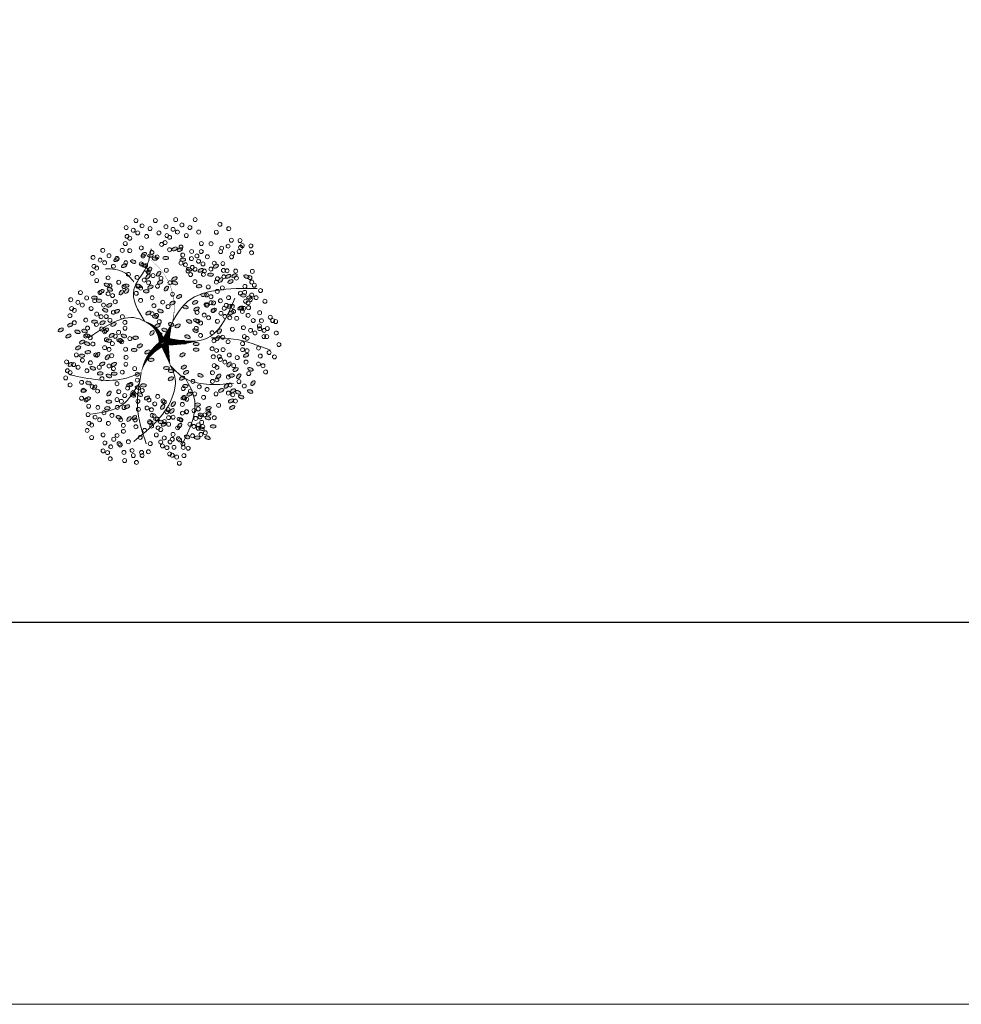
# Model space of a CAD drawing. Header units: millimetres. Extents: x 2197 to 2788, y 425 to 589.
# Tile 40 of 50: x 2691 to 2710, y 432 to 452. Entities that reach past the tile are written whole.
import ezdxf

# ---------------------------------------------------------------- set-up
doc = ezdxf.new("R2010")
doc.units = ezdxf.units.MM
doc.layers.add('01 - Vegetación', color=3, linetype='Continuous', lineweight=0)
doc.layers.add('P1-HACHURA', color=1, linetype='Continuous', lineweight=5)
doc.layers.add('Cotas', color=3, linetype='Continuous')

# ---------------------------------------------------------------- blocks, each defined once
blk = doc.blocks.new('17')
at = {"layer": '01 - Vegetación'}
for points in [[(4495.84, 1680.23, 1.33, 0.0221, 0.199177), (4489.97, 1684.48, 0.0221, 0.0221, 1.224983)], [(4496.02, 1680.23, 1.33, 0.0221, 0.286986), (4500.47, 1683.82, 0.0221, 0.0221, -1.494927)], [(4497.07, 1679.43, 0.133, 0.0221, 0.381476), (4512.91, 1682.47, 0.0221, 0.0221, -1.841687)], [(4496.02, 1679.76, 1.77, 0.0221, 0), (4491.39, 1678.53, 0.0221, 0.0221, 0)], [(4496.02, 1679.66, 1.77, 0.0221, 0), (4500.28, 1678.15, 0.0221, 0.0221, 0)], [(4496.4, 1679.85, 1.77, 0.0221, 0.074947), (4496.4, 1672.95, 0.0221, 0.0221, 0.762797)]]:
    blk.add_lwpolyline(points, format="xyseb", dxfattribs=at)
for points in [[(4490, 1684.47), (4488.83, 1687.51), (4489.5, 1699.09)], [(4487.73, 1684.98), (4483.44, 1688.25), (4481.42, 1694.81)], [(4497.83, 1680.19), (4501.11, 1685.48), (4497.33, 1694.81)], [(4508.5, 1685.98), (4510.45, 1688), (4511.21, 1691.78)], [(4500.47, 1683.82), (4506.92, 1685.99), (4511.46, 1683.47), (4515.25, 1682.46)], [(4490, 1684.47), (4482.94, 1685.23), (4475.36, 1683.47)], [(4491.39, 1678.53), (4489.02, 1677.58), (4485.46, 1677.92), (4475.87, 1685.99)], [(4491.39, 1678.53), (4489, 1675.9), (4487.73, 1665.57)], [(4496.57, 1678.43), (4497.07, 1670.86), (4505.15, 1665.32)], [(4497.07, 1679.43), (4503.89, 1675.65), (4507.17, 1660.78)], [(4488.74, 1675.4), (4484.7, 1673.64), (4475.11, 1676.16)], [(4497.07, 1670.11), (4496.82, 1665.57), (4494.55, 1658.01)]]:
    blk.add_spline(points, degree=3, dxfattribs=at)
blk = doc.blocks.new('16')
at = {"layer": '01 - Vegetación'}
h = blk.add_hatch(color=40, dxfattribs=at)
h.set_gradient(color1=(255, 191, 0), color2=(223, 255, 127), rotation=180, centered=1, tint=1, name='INVSPHERICAL')
edge = h.paths.add_edge_path()
edge.add_ellipse((4538.847, 1678.642), major_axis=(-0.0033, 0.0777), ratio=0.578492, start_angle=0, end_angle=360, ccw=False)
edge = h.paths.add_edge_path()
edge.add_ellipse((4538.961, 1678.487), major_axis=(-0.0349, 0.0695), ratio=0.578492, start_angle=0, end_angle=360, ccw=False)
edge = h.paths.add_edge_path()
edge.add_ellipse((4538.69, 1678.926), major_axis=(-0.0594, 0.0503), ratio=0.578492, start_angle=0, end_angle=360, ccw=False)
edge = h.paths.add_edge_path()
edge.add_ellipse((4538.676, 1678.266), major_axis=(-0.0033, 0.0777), ratio=0.578492, start_angle=0, end_angle=360, ccw=False)
edge = h.paths.add_edge_path()
edge.add_ellipse((4541.23, 1679.281), major_axis=(0.0274, 0.0728), ratio=0.578492, start_angle=0, end_angle=360, ccw=False)
edge = h.paths.add_edge_path()
edge.add_ellipse((4540.829, 1679.36), major_axis=(-0.0349, 0.0695), ratio=0.578492, start_angle=0, end_angle=360, ccw=False)
edge = h.paths.add_edge_path()
edge.add_ellipse((4541.174, 1679.607), major_axis=(-0.0349, 0.0695), ratio=0.578492, start_angle=0, end_angle=360, ccw=False)
edge = h.paths.add_edge_path()
edge.add_ellipse((4541.072, 1679.421), major_axis=(0.0274, 0.0728), ratio=0.578492, start_angle=0, end_angle=360, ccw=False)
edge = h.paths.add_edge_path()
edge.add_ellipse((4540.113, 1679.632), major_axis=(-0.0349, 0.0695), ratio=0.578492, start_angle=0, end_angle=360, ccw=False)
edge = h.paths.add_edge_path()
edge.add_ellipse((4540.279, 1679.843), major_axis=(-0.0349, 0.0695), ratio=0.578492, start_angle=0, end_angle=360, ccw=False)
edge = h.paths.add_edge_path()
edge.add_ellipse((4540.165, 1679.999), major_axis=(-0.0033, 0.0777), ratio=0.578492, start_angle=0, end_angle=360, ccw=False)
edge = h.paths.add_edge_path()
edge.add_ellipse((4540.499, 1679.956), major_axis=(-0.0033, 0.0777), ratio=0.578492, start_angle=0, end_angle=360, ccw=False)
edge = h.paths.add_edge_path()
edge.add_ellipse((4540.629, 1679.513), major_axis=(-0.0594, 0.0503), ratio=0.578492, start_angle=0, end_angle=360, ccw=False)
edge = h.paths.add_edge_path()
edge.add_ellipse((4540.551, 1680.278), major_axis=(0.0274, 0.0728), ratio=0.578492, start_angle=0, end_angle=360, ccw=False)
edge = h.paths.add_edge_path()
edge.add_ellipse((4539.201, 1679.744), major_axis=(-0.0033, 0.0777), ratio=0.578492, start_angle=0, end_angle=360, ccw=False)
edge = h.paths.add_edge_path()
edge.add_ellipse((4539.14, 1679.893), major_axis=(0.0274, 0.0728), ratio=0.578492, start_angle=0, end_angle=360, ccw=False)
edge = h.paths.add_edge_path()
edge.add_ellipse((4539.208, 1680.126), major_axis=(-0.0033, 0.0777), ratio=0.578492, start_angle=0, end_angle=360, ccw=False)
edge = h.paths.add_edge_path()
edge.add_ellipse((4538.979, 1680.681), major_axis=(-0.0594, 0.0503), ratio=0.578492, start_angle=0, end_angle=360, ccw=False)
edge = h.paths.add_edge_path()
edge.add_ellipse((4538.577, 1680.728), major_axis=(-0.0033, 0.0777), ratio=0.578492, start_angle=0, end_angle=360, ccw=False)
edge = h.paths.add_edge_path()
edge.add_ellipse((4538.926, 1680.033), major_axis=(0.0274, 0.0728), ratio=0.578492, start_angle=0, end_angle=360, ccw=False)
edge = h.paths.add_edge_path()
edge.add_ellipse((4538.95, 1679.842), major_axis=(0.0274, 0.0728), ratio=0.578492, start_angle=0, end_angle=360, ccw=False)
edge = h.paths.add_edge_path()
edge.add_ellipse((4538.621, 1680.191), major_axis=(-0.0349, 0.0695), ratio=0.578492, start_angle=0, end_angle=360, ccw=False)
edge = h.paths.add_edge_path()
edge.add_ellipse((4538.328, 1680.411), major_axis=(0.0274, 0.0728), ratio=0.578492, start_angle=0, end_angle=360, ccw=False)
edge = h.paths.add_edge_path()
edge.add_ellipse((4538.283, 1680.138), major_axis=(-0.0594, 0.0503), ratio=0.578492, start_angle=0, end_angle=360, ccw=False)
edge = h.paths.add_edge_path()
edge.add_ellipse((4538.32, 1679.993), major_axis=(-0.0594, 0.0503), ratio=0.578492, start_angle=0, end_angle=360, ccw=False)
edge = h.paths.add_edge_path()
edge.add_ellipse((4538.755, 1680.687), major_axis=(-0.0033, 0.0777), ratio=0.578492, start_angle=0, end_angle=360, ccw=False)
edge = h.paths.add_edge_path()
edge.add_ellipse((4538.834, 1681.261), major_axis=(-0.0349, 0.0695), ratio=0.578492, start_angle=0, end_angle=360, ccw=False)
edge = h.paths.add_edge_path()
edge.add_ellipse((4539.054, 1681.374), major_axis=(-0.0033, 0.0777), ratio=0.578492, start_angle=0, end_angle=360, ccw=False)
edge = h.paths.add_edge_path()
edge.add_ellipse((4539.147, 1681.076), major_axis=(-0.0594, 0.0503), ratio=0.578492, start_angle=0, end_angle=360, ccw=False)
edge = h.paths.add_edge_path()
edge.add_ellipse((4539.52, 1680.541), major_axis=(-0.0033, 0.0777), ratio=0.578492, start_angle=0, end_angle=360, ccw=False)
edge = h.paths.add_edge_path()
edge.add_ellipse((4539.459, 1680.689), major_axis=(0.0274, 0.0728), ratio=0.578492, start_angle=0, end_angle=360, ccw=False)
edge = h.paths.add_edge_path()
edge.add_ellipse((4539.527, 1680.923), major_axis=(-0.0033, 0.0777), ratio=0.578492, start_angle=0, end_angle=360, ccw=False)
edge = h.paths.add_edge_path()
edge.add_ellipse((4539.265, 1681.244), major_axis=(0.0274, 0.0728), ratio=0.578492, start_angle=0, end_angle=360, ccw=False)
edge = h.paths.add_edge_path()
edge.add_ellipse((4539.188, 1677.478), major_axis=(-0.0594, 0.0503), ratio=0.578492, start_angle=0, end_angle=360, ccw=False)
edge = h.paths.add_edge_path()
edge.add_ellipse((4539.473, 1678.19), major_axis=(0.0274, 0.0728), ratio=0.578492, start_angle=0, end_angle=360, ccw=False)
edge = h.paths.add_edge_path()
edge.add_ellipse((4540.696, 1678.325), major_axis=(0.0274, 0.0728), ratio=0.578492, start_angle=0, end_angle=360, ccw=False)
edge = h.paths.add_edge_path()
edge.add_ellipse((4540.33, 1678.305), major_axis=(-0.0033, 0.0777), ratio=0.578492, start_angle=0, end_angle=360, ccw=False)
edge = h.paths.add_edge_path()
edge.add_ellipse((4540.174, 1678.307), major_axis=(-0.0033, 0.0777), ratio=0.578492, start_angle=0, end_angle=360, ccw=False)
edge = h.paths.add_edge_path()
edge.add_ellipse((4540.488, 1677.717), major_axis=(-0.0594, 0.0503), ratio=0.578492, start_angle=0, end_angle=360, ccw=False)
edge = h.paths.add_edge_path()
edge.add_ellipse((4540.676, 1677.675), major_axis=(-0.0594, 0.0503), ratio=0.578492, start_angle=0, end_angle=360, ccw=False)
edge = h.paths.add_edge_path()
edge.add_ellipse((4539.469, 1677.341), major_axis=(-0.0033, 0.0777), ratio=0.578492, start_angle=0, end_angle=360, ccw=False)
edge = h.paths.add_edge_path()
edge.add_ellipse((4539.773, 1677.406), major_axis=(-0.0594, 0.0503), ratio=0.578492, start_angle=0, end_angle=360, ccw=False)
edge = h.paths.add_edge_path()
edge.add_ellipse((4539.631, 1677.23), major_axis=(-0.0349, 0.0695), ratio=0.578492, start_angle=0, end_angle=360, ccw=False)
edge = h.paths.add_edge_path()
edge.add_ellipse((4539.445, 1677.695), major_axis=(-0.0594, 0.0503), ratio=0.578492, start_angle=0, end_angle=360, ccw=False)
edge = h.paths.add_edge_path()
edge.add_ellipse((4542.676, 1679.136), major_axis=(-0.0033, 0.0777), ratio=0.578492, start_angle=0, end_angle=360, ccw=False)
edge = h.paths.add_edge_path()
edge.add_ellipse((4542.661, 1679.428), major_axis=(-0.0033, 0.0777), ratio=0.578492, start_angle=0, end_angle=360, ccw=False)
edge = h.paths.add_edge_path()
edge.add_ellipse((4542.742, 1679.554), major_axis=(-0.0033, 0.0777), ratio=0.578492, start_angle=0, end_angle=360, ccw=False)
edge = h.paths.add_edge_path()
edge.add_ellipse((4542.776, 1679.728), major_axis=(-0.0349, 0.0695), ratio=0.578492, start_angle=0, end_angle=360, ccw=False)
edge = h.paths.add_edge_path()
edge.add_ellipse((4542.477, 1679.745), major_axis=(0.0274, 0.0728), ratio=0.578492, start_angle=0, end_angle=360, ccw=False)
edge = h.paths.add_edge_path()
edge.add_ellipse((4542.578, 1680.02), major_axis=(0.0274, 0.0728), ratio=0.578492, start_angle=0, end_angle=360, ccw=False)
edge = h.paths.add_edge_path()
edge.add_ellipse((4542.466, 1680.268), major_axis=(-0.0349, 0.0695), ratio=0.578492, start_angle=0, end_angle=360, ccw=False)
edge = h.paths.add_edge_path()
edge.add_ellipse((4542.632, 1680.479), major_axis=(-0.0349, 0.0695), ratio=0.578492, start_angle=0, end_angle=360, ccw=False)
edge = h.paths.add_edge_path()
edge.add_ellipse((4542.359, 1679.577), major_axis=(-0.0594, 0.0503), ratio=0.578492, start_angle=0, end_angle=360, ccw=False)
edge = h.paths.add_edge_path()
edge.add_ellipse((4542.171, 1679.619), major_axis=(-0.0594, 0.0503), ratio=0.578492, start_angle=0, end_angle=360, ccw=False)
edge = h.paths.add_edge_path()
edge.add_ellipse((4542.246, 1679.328), major_axis=(-0.0594, 0.0503), ratio=0.578492, start_angle=0, end_angle=360, ccw=False)
edge = h.paths.add_edge_path()
edge.add_ellipse((4542.369, 1678.498), major_axis=(0.0274, 0.0728), ratio=0.578492, start_angle=0, end_angle=360, ccw=False)
edge = h.paths.add_edge_path()
edge.add_ellipse((4542.902, 1678.749), major_axis=(-0.0349, 0.0695), ratio=0.578492, start_angle=0, end_angle=360, ccw=False)
edge = h.paths.add_edge_path()
edge.add_ellipse((4542.925, 1678.897), major_axis=(-0.0349, 0.0695), ratio=0.578492, start_angle=0, end_angle=360, ccw=False)
edge = h.paths.add_edge_path()
edge.add_ellipse((4542.628, 1678.671), major_axis=(-0.0033, 0.0777), ratio=0.578492, start_angle=0, end_angle=360, ccw=False)
edge = h.paths.add_edge_path()
edge.add_ellipse((4542.11, 1678.896), major_axis=(-0.0349, 0.0695), ratio=0.578492, start_angle=0, end_angle=360, ccw=False)
edge = h.paths.add_edge_path()
edge.add_ellipse((4542.34, 1678.18), major_axis=(-0.0349, 0.0695), ratio=0.578492, start_angle=0, end_angle=360, ccw=False)
edge = h.paths.add_edge_path()
edge.add_ellipse((4538.137, 1679.191), major_axis=(-0.0349, 0.0695), ratio=0.578492, start_angle=0, end_angle=360, ccw=False)
edge = h.paths.add_edge_path()
edge.add_ellipse((4538.099, 1678.758), major_axis=(-0.0594, 0.0503), ratio=0.578492, start_angle=0, end_angle=360, ccw=False)
edge = h.paths.add_edge_path()
edge.add_ellipse((4537.796, 1678.552), major_axis=(0.0274, 0.0728), ratio=0.578492, start_angle=0, end_angle=360, ccw=False)
edge = h.paths.add_edge_path()
edge.add_ellipse((4537.776, 1678.277), major_axis=(-0.0033, 0.0777), ratio=0.578492, start_angle=0, end_angle=360, ccw=False)
edge = h.paths.add_edge_path()
edge.add_ellipse((4539.181, 1678.6), major_axis=(-0.0033, 0.0777), ratio=0.578492, start_angle=0, end_angle=360, ccw=False)
edge = h.paths.add_edge_path()
edge.add_ellipse((4538.502, 1678.968), major_axis=(-0.0594, 0.0503), ratio=0.578492, start_angle=0, end_angle=360, ccw=False)
edge = h.paths.add_edge_path()
edge.add_ellipse((4538.615, 1679.216), major_axis=(-0.0594, 0.0503), ratio=0.578492, start_angle=0, end_angle=360, ccw=False)
edge = h.paths.add_edge_path()
edge.add_ellipse((4538.188, 1679.557), major_axis=(-0.0033, 0.0777), ratio=0.578492, start_angle=0, end_angle=360, ccw=False)
edge = h.paths.add_edge_path()
edge.add_ellipse((4538.203, 1679.265), major_axis=(-0.0033, 0.0777), ratio=0.578492, start_angle=0, end_angle=360, ccw=False)
edge = h.paths.add_edge_path()
edge.add_ellipse((4538.285, 1679.391), major_axis=(-0.0033, 0.0777), ratio=0.578492, start_angle=0, end_angle=360, ccw=False)
edge = h.paths.add_edge_path()
edge.add_ellipse((4538.856, 1679.647), major_axis=(-0.0349, 0.0695), ratio=0.578492, start_angle=0, end_angle=360, ccw=False)
edge = h.paths.add_edge_path()
edge.add_ellipse((4538.272, 1678.751), major_axis=(0.0274, 0.0728), ratio=0.578492, start_angle=0, end_angle=360, ccw=False)
edge = h.paths.add_edge_path()
edge.add_ellipse((4540.863, 1678.985), major_axis=(0.0274, 0.0728), ratio=0.578492, start_angle=0, end_angle=360, ccw=False)
edge = h.paths.add_edge_path()
edge.add_ellipse((4540.823, 1678.811), major_axis=(-0.0349, 0.0695), ratio=0.578492, start_angle=0, end_angle=360, ccw=False)
edge = h.paths.add_edge_path()
edge.add_ellipse((4541.446, 1678.949), major_axis=(-0.0349, 0.0695), ratio=0.578492, start_angle=0, end_angle=360, ccw=False)
edge = h.paths.add_edge_path()
edge.add_ellipse((4540.434, 1680.393), major_axis=(-0.0033, 0.0777), ratio=0.578492, start_angle=0, end_angle=360, ccw=False)
edge = h.paths.add_edge_path()
edge.add_ellipse((4540.419, 1680.685), major_axis=(-0.0033, 0.0777), ratio=0.578492, start_angle=0, end_angle=360, ccw=False)
edge = h.paths.add_edge_path()
edge.add_ellipse((4539.773, 1680.547), major_axis=(-0.0349, 0.0695), ratio=0.578492, start_angle=0, end_angle=360, ccw=False)
edge = h.paths.add_edge_path()
edge.add_ellipse((4539.782, 1680.87), major_axis=(-0.0349, 0.0695), ratio=0.578492, start_angle=0, end_angle=360, ccw=False)
edge = h.paths.add_edge_path()
edge.add_ellipse((4539.668, 1681.126), major_axis=(0.0274, 0.0728), ratio=0.578492, start_angle=0, end_angle=360, ccw=False)
edge = h.paths.add_edge_path()
edge.add_ellipse((4540.336, 1681.276), major_axis=(0.0274, 0.0728), ratio=0.578492, start_angle=0, end_angle=360, ccw=False)
edge = h.paths.add_edge_path()
edge.add_ellipse((4540.381, 1681.413), major_axis=(-0.0349, 0.0695), ratio=0.578492, start_angle=0, end_angle=360, ccw=False)
edge = h.paths.add_edge_path()
edge.add_ellipse((4540.225, 1681.525), major_axis=(-0.0349, 0.0695), ratio=0.578492, start_angle=0, end_angle=360, ccw=False)
edge = h.paths.add_edge_path()
edge.add_ellipse((4540.009, 1681.424), major_axis=(-0.0033, 0.0777), ratio=0.578492, start_angle=0, end_angle=360, ccw=False)
edge = h.paths.add_edge_path()
edge.add_ellipse((4540.106, 1681.258), major_axis=(-0.0033, 0.0777), ratio=0.578492, start_angle=0, end_angle=360, ccw=False)
edge = h.paths.add_edge_path()
edge.add_ellipse((4540.036, 1680.989), major_axis=(-0.0594, 0.0503), ratio=0.578492, start_angle=0, end_angle=360, ccw=False)
edge = h.paths.add_edge_path()
edge.add_ellipse((4539.967, 1680.73), major_axis=(-0.0594, 0.0503), ratio=0.578492, start_angle=0, end_angle=360, ccw=False)
edge = h.paths.add_edge_path()
edge.add_ellipse((4541.92, 1680.217), major_axis=(-0.0033, 0.0777), ratio=0.578492, start_angle=0, end_angle=360, ccw=False)
edge = h.paths.add_edge_path()
edge.add_ellipse((4541.222, 1680.466), major_axis=(-0.0349, 0.0695), ratio=0.578492, start_angle=0, end_angle=360, ccw=False)
edge = h.paths.add_edge_path()
edge.add_ellipse((4541.387, 1680.676), major_axis=(-0.0349, 0.0695), ratio=0.578492, start_angle=0, end_angle=360, ccw=False)
edge = h.paths.add_edge_path()
edge.add_ellipse((4541.251, 1680.784), major_axis=(0.0274, 0.0728), ratio=0.578492, start_angle=0, end_angle=360, ccw=False)
edge = h.paths.add_edge_path()
edge.add_ellipse((4541.818, 1680.659), major_axis=(0.0274, 0.0728), ratio=0.578492, start_angle=0, end_angle=360, ccw=False)
edge = h.paths.add_edge_path()
edge.add_ellipse((4541.942, 1680.743), major_axis=(0.0274, 0.0728), ratio=0.578492, start_angle=0, end_angle=360, ccw=False)
edge = h.paths.add_edge_path()
edge.add_ellipse((4541.762, 1680.886), major_axis=(-0.0349, 0.0695), ratio=0.578492, start_angle=0, end_angle=360, ccw=False)
edge = h.paths.add_edge_path()
edge.add_ellipse((4541.592, 1681.082), major_axis=(-0.0033, 0.0777), ratio=0.578492, start_angle=0, end_angle=360, ccw=False)
edge = h.paths.add_edge_path()
edge.add_ellipse((4541.511, 1680.956), major_axis=(-0.0033, 0.0777), ratio=0.578492, start_angle=0, end_angle=360, ccw=False)
edge = h.paths.add_edge_path()
edge.add_ellipse((4541.775, 1680.201), major_axis=(-0.0594, 0.0503), ratio=0.578492, start_angle=0, end_angle=360, ccw=False)
edge = h.paths.add_edge_path()
edge.add_ellipse((4541.737, 1680.346), major_axis=(-0.0594, 0.0503), ratio=0.578492, start_angle=0, end_angle=360, ccw=False)
edge = h.paths.add_edge_path()
edge.add_ellipse((4541.843, 1679.118), major_axis=(-0.0594, 0.0503), ratio=0.578492, start_angle=0, end_angle=360, ccw=False)
edge = h.paths.add_edge_path()
edge.add_ellipse((4541.881, 1679.551), major_axis=(-0.0349, 0.0695), ratio=0.578492, start_angle=0, end_angle=360, ccw=False)
edge = h.paths.add_edge_path()
edge.add_ellipse((4542.015, 1679.29), major_axis=(-0.0349, 0.0695), ratio=0.578492, start_angle=0, end_angle=360, ccw=False)
edge = h.paths.add_edge_path()
edge.add_ellipse((4541.91, 1679.869), major_axis=(0.0274, 0.0728), ratio=0.578492, start_angle=0, end_angle=360, ccw=False)
edge = h.paths.add_edge_path()
edge.add_ellipse((4541.769, 1679.666), major_axis=(-0.0033, 0.0777), ratio=0.578492, start_angle=0, end_angle=360, ccw=False)
edge = h.paths.add_edge_path()
edge.add_ellipse((4539.676, 1679.115), major_axis=(-0.0033, 0.0777), ratio=0.578492, start_angle=0, end_angle=360, ccw=False)
edge = h.paths.add_edge_path()
edge.add_ellipse((4539.594, 1678.989), major_axis=(-0.0033, 0.0777), ratio=0.578492, start_angle=0, end_angle=360, ccw=False)
edge = h.paths.add_edge_path()
edge.add_ellipse((4539.898, 1679.531), major_axis=(-0.0033, 0.0777), ratio=0.578492, start_angle=0, end_angle=360, ccw=False)
edge = h.paths.add_edge_path()
edge.add_ellipse((4539.697, 1678.641), major_axis=(-0.0349, 0.0695), ratio=0.578492, start_angle=0, end_angle=360, ccw=False)
edge = h.paths.add_edge_path()
edge.add_ellipse((4539.398, 1678.691), major_axis=(-0.0349, 0.0695), ratio=0.578492, start_angle=0, end_angle=360, ccw=False)
edge = h.paths.add_edge_path()
edge.add_ellipse((4539.555, 1678.579), major_axis=(-0.0349, 0.0695), ratio=0.578492, start_angle=0, end_angle=360, ccw=False)
edge = h.paths.add_edge_path()
edge.add_ellipse((4540.714, 1679.167), major_axis=(0.0274, 0.0728), ratio=0.578492, start_angle=0, end_angle=360, ccw=False)
edge = h.paths.add_edge_path()
edge.add_ellipse((4540.549, 1681.79), major_axis=(-0.0349, 0.0695), ratio=0.578492, start_angle=0, end_angle=360, ccw=False)
edge = h.paths.add_edge_path()
edge.add_ellipse((4540.715, 1682.001), major_axis=(-0.0349, 0.0695), ratio=0.578492, start_angle=0, end_angle=360, ccw=False)
edge = h.paths.add_edge_path()
edge.add_ellipse((4540.848, 1681.741), major_axis=(-0.0349, 0.0695), ratio=0.578492, start_angle=0, end_angle=360, ccw=False)
edge = h.paths.add_edge_path()
edge.add_ellipse((4540.661, 1681.542), major_axis=(0.0274, 0.0728), ratio=0.578492, start_angle=0, end_angle=360, ccw=False)
edge = h.paths.add_edge_path()
edge.add_ellipse((4540.684, 1681.351), major_axis=(0.0274, 0.0728), ratio=0.578492, start_angle=0, end_angle=360, ccw=False)
edge = h.paths.add_edge_path()
edge.add_ellipse((4540.56, 1681.267), major_axis=(0.0274, 0.0728), ratio=0.578492, start_angle=0, end_angle=360, ccw=False)
edge = h.paths.add_edge_path()
edge.add_ellipse((4540.528, 1678.539), major_axis=(0.0274, 0.0728), ratio=0.578492, start_angle=0, end_angle=360, ccw=False)
edge = h.paths.add_edge_path()
edge.add_ellipse((4540.38, 1678.647), major_axis=(0.0274, 0.0728), ratio=0.578492, start_angle=0, end_angle=360, ccw=False)
edge = h.paths.add_edge_path()
edge.add_ellipse((4540.034, 1678.678), major_axis=(-0.0349, 0.0695), ratio=0.578492, start_angle=0, end_angle=360, ccw=False)
edge = h.paths.add_edge_path()
edge.add_ellipse((4540.944, 1678.493), major_axis=(0.0274, 0.0728), ratio=0.578492, start_angle=0, end_angle=360, ccw=False)
edge = h.paths.add_edge_path()
edge.add_ellipse((4541.625, 1678.77), major_axis=(-0.0349, 0.0695), ratio=0.578492, start_angle=0, end_angle=360, ccw=False)
edge = h.paths.add_edge_path()
edge.add_ellipse((4541.994, 1678.887), major_axis=(0.0274, 0.0728), ratio=0.578492, start_angle=0, end_angle=360, ccw=False)
edge = h.paths.add_edge_path()
edge.add_ellipse((4541.336, 1678.598), major_axis=(0.0274, 0.0728), ratio=0.578492, start_angle=0, end_angle=360, ccw=False)
edge = h.paths.add_edge_path()
edge.add_ellipse((4539.381, 1678.993), major_axis=(-0.0349, 0.0695), ratio=0.578492, start_angle=0, end_angle=360, ccw=False)
edge = h.paths.add_edge_path()
edge.add_ellipse((4540.938, 1681.079), major_axis=(-0.0033, 0.0777), ratio=0.578492, start_angle=0, end_angle=360, ccw=False)
edge = h.paths.add_edge_path()
edge.add_ellipse((4540.699, 1680.759), major_axis=(-0.0594, 0.0503), ratio=0.578492, start_angle=0, end_angle=360, ccw=False)
edge = h.paths.add_edge_path()
edge.add_ellipse((4540.908, 1680.857), major_axis=(-0.0349, 0.0695), ratio=0.578492, start_angle=0, end_angle=360, ccw=False)
edge = h.paths.add_edge_path()
edge.add_ellipse((4540.863, 1680.561), major_axis=(-0.0349, 0.0695), ratio=0.578492, start_angle=0, end_angle=360, ccw=False)
edge = h.paths.add_edge_path()
edge.add_ellipse((4540.564, 1680.61), major_axis=(-0.0349, 0.0695), ratio=0.578492, start_angle=0, end_angle=360, ccw=False)
edge = h.paths.add_edge_path()
edge.add_ellipse((4539.771, 1681.729), major_axis=(-0.0349, 0.0695), ratio=0.578492, start_angle=0, end_angle=360, ccw=False)
edge = h.paths.add_edge_path()
edge.add_ellipse((4540.968, 1678.302), major_axis=(0.0274, 0.0728), ratio=0.578492, start_angle=0, end_angle=360, ccw=False)
edge = h.paths.add_edge_path()
edge.add_ellipse((4541.908, 1678.227), major_axis=(-0.0033, 0.0777), ratio=0.578492, start_angle=0, end_angle=360, ccw=False)
edge = h.paths.add_edge_path()
edge.add_ellipse((4541.283, 1678.297), major_axis=(-0.0349, 0.0695), ratio=0.578492, start_angle=0, end_angle=360, ccw=False)
edge = h.paths.add_edge_path()
edge.add_ellipse((4541.463, 1678.333), major_axis=(-0.0349, 0.0695), ratio=0.578492, start_angle=0, end_angle=360, ccw=False)
edge = h.paths.add_edge_path()
edge.add_ellipse((4538.021, 1678.159), major_axis=(0.0274, 0.0728), ratio=0.578492, start_angle=0, end_angle=360, ccw=False)
edge = h.paths.add_edge_path()
edge.add_ellipse((4537.772, 1677.992), major_axis=(0.0274, 0.0728), ratio=0.578492, start_angle=0, end_angle=360, ccw=False)
edge = h.paths.add_edge_path()
edge.add_ellipse((4538.082, 1677.841), major_axis=(-0.0033, 0.0777), ratio=0.578492, start_angle=0, end_angle=360, ccw=False)
edge = h.paths.add_edge_path()
edge.add_ellipse((4538.572, 1677.966), major_axis=(-0.0349, 0.0695), ratio=0.578492, start_angle=0, end_angle=360, ccw=False)
edge = h.paths.add_edge_path()
edge.add_ellipse((4538.311, 1677.99), major_axis=(0.0274, 0.0728), ratio=0.578492, start_angle=0, end_angle=360, ccw=False)
edge = h.paths.add_edge_path()
edge.add_ellipse((4538.394, 1678.174), major_axis=(0.0274, 0.0728), ratio=0.578492, start_angle=0, end_angle=360, ccw=False)
edge = h.paths.add_edge_path()
edge.add_ellipse((4538.776, 1677.355), major_axis=(-0.0349, 0.0695), ratio=0.578492, start_angle=0, end_angle=360, ccw=False)
edge = h.paths.add_edge_path()
edge.add_ellipse((4538.597, 1677.319), major_axis=(-0.0349, 0.0695), ratio=0.578492, start_angle=0, end_angle=360, ccw=False)
edge = h.paths.add_edge_path()
edge.add_ellipse((4539.063, 1677.621), major_axis=(-0.0349, 0.0695), ratio=0.578492, start_angle=0, end_angle=360, ccw=False)
edge = h.paths.add_edge_path()
edge.add_ellipse((4539.033, 1676.828), major_axis=(0.0274, 0.0728), ratio=0.578492, start_angle=0, end_angle=360, ccw=False)
edge = h.paths.add_edge_path()
edge.add_ellipse((4539.009, 1677.162), major_axis=(0.0274, 0.0728), ratio=0.578492, start_angle=0, end_angle=360, ccw=False)
edge = h.paths.add_edge_path()
edge.add_ellipse((4538.885, 1677.078), major_axis=(0.0274, 0.0728), ratio=0.578492, start_angle=0, end_angle=360, ccw=False)
edge = h.paths.add_edge_path()
edge.add_ellipse((4539.054, 1677.298), major_axis=(-0.0349, 0.0695), ratio=0.578492, start_angle=0, end_angle=360, ccw=False)
edge = h.paths.add_edge_path()
edge.add_ellipse((4542.221, 1677.913), major_axis=(-0.0033, 0.0777), ratio=0.578492, start_angle=0, end_angle=360, ccw=False)
edge = h.paths.add_edge_path()
edge.add_ellipse((4542.451, 1677.771), major_axis=(-0.0349, 0.0695), ratio=0.578492, start_angle=0, end_angle=360, ccw=False)
edge = h.paths.add_edge_path()
edge.add_ellipse((4541.18, 1677.355), major_axis=(-0.0349, 0.0695), ratio=0.578492, start_angle=0, end_angle=360, ccw=False)
edge = h.paths.add_edge_path()
edge.add_ellipse((4541.671, 1678.102), major_axis=(-0.0033, 0.0777), ratio=0.578492, start_angle=0, end_angle=360, ccw=False)
edge = h.paths.add_edge_path()
edge.add_ellipse((4541.411, 1678.017), major_axis=(-0.0033, 0.0777), ratio=0.578492, start_angle=0, end_angle=360, ccw=False)
edge = h.paths.add_edge_path()
edge.add_ellipse((4542.075, 1677.637), major_axis=(-0.0594, 0.0503), ratio=0.578492, start_angle=0, end_angle=360, ccw=False)
edge = h.paths.add_edge_path()
edge.add_ellipse((4541.252, 1677.826), major_axis=(-0.0349, 0.0695), ratio=0.578492, start_angle=0, end_angle=360, ccw=False)
edge = h.paths.add_edge_path()
edge.add_ellipse((4541.596, 1676.853), major_axis=(-0.0033, 0.0777), ratio=0.578492, start_angle=0, end_angle=360, ccw=False)
edge = h.paths.add_edge_path()
edge.add_ellipse((4541.655, 1677.018), major_axis=(-0.0033, 0.0777), ratio=0.578492, start_angle=0, end_angle=360, ccw=False)
edge = h.paths.add_edge_path()
edge.add_ellipse((4542.033, 1677.371), major_axis=(-0.0349, 0.0695), ratio=0.578492, start_angle=0, end_angle=360, ccw=False)
edge = h.paths.add_edge_path()
edge.add_ellipse((4542.19, 1677.259), major_axis=(-0.0349, 0.0695), ratio=0.578492, start_angle=0, end_angle=360, ccw=False)
edge = h.paths.add_edge_path()
edge.add_ellipse((4542.168, 1676.931), major_axis=(0.0274, 0.0728), ratio=0.578492, start_angle=0, end_angle=360, ccw=False)
edge = h.paths.add_edge_path()
edge.add_ellipse((4542.176, 1677.433), major_axis=(-0.0349, 0.0695), ratio=0.578492, start_angle=0, end_angle=360, ccw=False)
edge = h.paths.add_edge_path()
edge.add_ellipse((4541.313, 1677.094), major_axis=(-0.0349, 0.0695), ratio=0.578492, start_angle=0, end_angle=360, ccw=False)
edge = h.paths.add_edge_path()
edge.add_ellipse((4541.359, 1677.391), major_axis=(-0.0349, 0.0695), ratio=0.578492, start_angle=0, end_angle=360, ccw=False)
edge = h.paths.add_edge_path()
edge.add_ellipse((4540.019, 1676.943), major_axis=(-0.0349, 0.0695), ratio=0.578492, start_angle=0, end_angle=360, ccw=False)
edge = h.paths.add_edge_path()
edge.add_ellipse((4539.641, 1676.826), major_axis=(0.0274, 0.0728), ratio=0.578492, start_angle=0, end_angle=360, ccw=False)
edge = h.paths.add_edge_path()
edge.add_ellipse((4539.262, 1676.754), major_axis=(-0.0594, 0.0503), ratio=0.578492, start_angle=0, end_angle=360, ccw=False)
edge = h.paths.add_edge_path()
edge.add_ellipse((4539.45, 1677.146), major_axis=(-0.0594, 0.0503), ratio=0.578492, start_angle=0, end_angle=360, ccw=False)
at = {"layer": '01 - Vegetación', "extrusion": (0, 0, -1)}
for centre, major_axis in [((4540.549, 1681.79), (-0.0349, 0.0695)), ((4540.715, 1682.001), (-0.0349, 0.0695)), ((4539.771, 1681.729), (-0.0349, 0.0695)), ((4540.225, 1681.525), (-0.0349, 0.0695)), ((4540.848, 1681.741), (-0.0349, 0.0695)), ((4538.834, 1681.261), (-0.0349, 0.0695)), ((4539.054, 1681.374), (-0.0033, 0.0777)), ((4540.009, 1681.424), (-0.0033, 0.0777)), ((4540.106, 1681.258), (-0.0033, 0.0777)), ((4540.381, 1681.413), (-0.0349, 0.0695)), ((4540.938, 1681.079), (-0.0033, 0.0777)), ((4541.511, 1680.956), (-0.0033, 0.0777)), ((4541.592, 1681.082), (-0.0033, 0.0777)), ((4538.577, 1680.728), (-0.0033, 0.0777)), ((4538.755, 1680.687), (-0.0033, 0.0777)), ((4539.527, 1680.923), (-0.0033, 0.0777)), ((4539.782, 1680.87), (-0.0349, 0.0695)), ((4540.419, 1680.685), (-0.0033, 0.0777)), ((4540.908, 1680.857), (-0.0349, 0.0695)), ((4541.762, 1680.886), (-0.0349, 0.0695)), ((4539.52, 1680.541), (-0.0033, 0.0777)), ((4539.773, 1680.547), (-0.0349, 0.0695)), ((4540.564, 1680.61), (-0.0349, 0.0695)), ((4540.863, 1680.561), (-0.0349, 0.0695)), ((4541.222, 1680.466), (-0.0349, 0.0695)), ((4541.387, 1680.676), (-0.0349, 0.0695)), ((4542.632, 1680.479), (-0.0349, 0.0695)), ((4538.621, 1680.191), (-0.0349, 0.0695)), ((4540.434, 1680.393), (-0.0033, 0.0777)), ((4541.92, 1680.217), (-0.0033, 0.0777)), ((4542.466, 1680.268), (-0.0349, 0.0695)), ((4539.208, 1680.126), (-0.0033, 0.0777)), ((4540.165, 1679.999), (-0.0033, 0.0777)), ((4540.499, 1679.956), (-0.0033, 0.0777)), ((4538.856, 1679.647), (-0.0349, 0.0695)), ((4539.201, 1679.744), (-0.0033, 0.0777)), ((4540.113, 1679.632), (-0.0349, 0.0695)), ((4540.279, 1679.843), (-0.0349, 0.0695)), ((4541.174, 1679.607), (-0.0349, 0.0695)), ((4541.769, 1679.666), (-0.0033, 0.0777)), ((4542.776, 1679.728), (-0.0349, 0.0695)), ((4538.188, 1679.557), (-0.0033, 0.0777)), ((4538.285, 1679.391), (-0.0033, 0.0777)), ((4539.898, 1679.531), (-0.0033, 0.0777)), ((4540.829, 1679.36), (-0.0349, 0.0695)), ((4541.881, 1679.551), (-0.0349, 0.0695)), ((4542.661, 1679.428), (-0.0033, 0.0777)), ((4542.742, 1679.554), (-0.0033, 0.0777)), ((4538.137, 1679.191), (-0.0349, 0.0695)), ((4538.203, 1679.265), (-0.0033, 0.0777)), ((4539.676, 1679.115), (-0.0033, 0.0777)), ((4542.015, 1679.29), (-0.0349, 0.0695)), ((4542.676, 1679.136), (-0.0033, 0.0777)), ((4539.381, 1678.993), (-0.0349, 0.0695)), ((4539.594, 1678.989), (-0.0033, 0.0777)), ((4540.823, 1678.811), (-0.0349, 0.0695)), ((4541.446, 1678.949), (-0.0349, 0.0695)), ((4542.11, 1678.896), (-0.0349, 0.0695)), ((4542.925, 1678.897), (-0.0349, 0.0695)), ((4538.847, 1678.642), (-0.0033, 0.0777)), ((4539.181, 1678.6), (-0.0033, 0.0777)), ((4539.398, 1678.691), (-0.0349, 0.0695)), ((4539.555, 1678.579), (-0.0349, 0.0695)), ((4539.697, 1678.641), (-0.0349, 0.0695)), ((4540.034, 1678.678), (-0.0349, 0.0695)), ((4541.625, 1678.77), (-0.0349, 0.0695)), ((4542.628, 1678.671), (-0.0033, 0.0777)), ((4542.902, 1678.749), (-0.0349, 0.0695)), ((4537.776, 1678.277), (-0.0033, 0.0777)), ((4538.676, 1678.266), (-0.0033, 0.0777)), ((4538.961, 1678.487), (-0.0349, 0.0695)), ((4540.174, 1678.307), (-0.0033, 0.0777)), ((4540.33, 1678.305), (-0.0033, 0.0777)), ((4541.283, 1678.297), (-0.0349, 0.0695)), ((4541.463, 1678.333), (-0.0349, 0.0695)), ((4541.411, 1678.017), (-0.0033, 0.0777)), ((4541.671, 1678.102), (-0.0033, 0.0777)), ((4541.908, 1678.227), (-0.0033, 0.0777)), ((4542.34, 1678.18), (-0.0349, 0.0695)), ((4538.082, 1677.841), (-0.0033, 0.0777)), ((4538.572, 1677.966), (-0.0349, 0.0695)), ((4541.252, 1677.826), (-0.0349, 0.0695)), ((4542.221, 1677.913), (-0.0033, 0.0777)), ((4542.451, 1677.771), (-0.0349, 0.0695)), ((4539.063, 1677.621), (-0.0349, 0.0695)), ((4538.597, 1677.319), (-0.0349, 0.0695)), ((4538.776, 1677.355), (-0.0349, 0.0695)), ((4539.054, 1677.298), (-0.0349, 0.0695)), ((4539.469, 1677.341), (-0.0033, 0.0777)), ((4539.631, 1677.23), (-0.0349, 0.0695)), ((4541.18, 1677.355), (-0.0349, 0.0695)), ((4541.359, 1677.391), (-0.0349, 0.0695)), ((4542.033, 1677.371), (-0.0349, 0.0695)), ((4542.176, 1677.433), (-0.0349, 0.0695)), ((4542.19, 1677.259), (-0.0349, 0.0695)), ((4540.019, 1676.943), (-0.0349, 0.0695)), ((4541.313, 1677.094), (-0.0349, 0.0695)), ((4541.655, 1677.018), (-0.0033, 0.0777)), ((4541.596, 1676.853), (-0.0033, 0.0777))]:
    blk.add_ellipse(centre, major_axis=major_axis, ratio=0.578492, start_param=3.141593, end_param=9.424778, dxfattribs=at)
for centre, major_axis in [((4540.661, 1681.542), (0.0274, 0.0728)), ((4539.265, 1681.244), (0.0274, 0.0728)), ((4540.336, 1681.276), (0.0274, 0.0728)), ((4540.56, 1681.267), (0.0274, 0.0728)), ((4540.684, 1681.351), (0.0274, 0.0728)), ((4539.147, 1681.076), (-0.0594, 0.0503)), ((4539.668, 1681.126), (0.0274, 0.0728)), ((4540.036, 1680.989), (-0.0594, 0.0503)), ((4539.459, 1680.689), (0.0274, 0.0728)), ((4539.967, 1680.73), (-0.0594, 0.0503)), ((4540.699, 1680.759), (-0.0594, 0.0503)), ((4541.251, 1680.784), (0.0274, 0.0728)), ((4541.942, 1680.743), (0.0274, 0.0728)), ((4538.328, 1680.411), (0.0274, 0.0728)), ((4538.979, 1680.681), (-0.0594, 0.0503)), ((4541.818, 1680.659), (0.0274, 0.0728)), ((4540.551, 1680.278), (0.0274, 0.0728)), ((4541.737, 1680.346), (-0.0594, 0.0503)), ((4541.775, 1680.201), (-0.0594, 0.0503)), ((4538.283, 1680.138), (-0.0594, 0.0503)), ((4538.32, 1679.993), (-0.0594, 0.0503)), ((4538.926, 1680.033), (0.0274, 0.0728)), ((4539.14, 1679.893), (0.0274, 0.0728)), ((4542.578, 1680.02), (0.0274, 0.0728)), ((4538.95, 1679.842), (0.0274, 0.0728)), ((4541.91, 1679.869), (0.0274, 0.0728)), ((4542.171, 1679.619), (-0.0594, 0.0503)), ((4542.477, 1679.745), (0.0274, 0.0728)), ((4540.629, 1679.513), (-0.0594, 0.0503)), ((4541.072, 1679.421), (0.0274, 0.0728)), ((4542.359, 1679.577), (-0.0594, 0.0503)), ((4538.615, 1679.216), (-0.0594, 0.0503)), ((4540.714, 1679.167), (0.0274, 0.0728)), ((4541.23, 1679.281), (0.0274, 0.0728)), ((4541.843, 1679.118), (-0.0594, 0.0503)), ((4542.246, 1679.328), (-0.0594, 0.0503)), ((4538.502, 1678.968), (-0.0594, 0.0503)), ((4538.69, 1678.926), (-0.0594, 0.0503)), ((4540.863, 1678.985), (0.0274, 0.0728)), ((4541.994, 1678.887), (0.0274, 0.0728)), ((4537.796, 1678.552), (0.0274, 0.0728)), ((4538.099, 1678.758), (-0.0594, 0.0503)), ((4538.272, 1678.751), (0.0274, 0.0728)), ((4540.38, 1678.647), (0.0274, 0.0728)), ((4540.528, 1678.539), (0.0274, 0.0728)), ((4541.336, 1678.598), (0.0274, 0.0728)), ((4540.696, 1678.325), (0.0274, 0.0728)), ((4540.944, 1678.493), (0.0274, 0.0728)), ((4540.968, 1678.302), (0.0274, 0.0728)), ((4542.369, 1678.498), (0.0274, 0.0728)), ((4538.021, 1678.159), (0.0274, 0.0728)), ((4538.394, 1678.174), (0.0274, 0.0728)), ((4539.473, 1678.19), (0.0274, 0.0728)), ((4537.772, 1677.992), (0.0274, 0.0728)), ((4538.311, 1677.99), (0.0274, 0.0728)), ((4539.188, 1677.478), (-0.0594, 0.0503)), ((4539.445, 1677.695), (-0.0594, 0.0503)), ((4540.488, 1677.717), (-0.0594, 0.0503)), ((4540.676, 1677.675), (-0.0594, 0.0503)), ((4542.075, 1677.637), (-0.0594, 0.0503)), ((4539.773, 1677.406), (-0.0594, 0.0503)), ((4538.885, 1677.078), (0.0274, 0.0728)), ((4539.009, 1677.162), (0.0274, 0.0728)), ((4539.45, 1677.146), (-0.0594, 0.0503)), ((4542.168, 1676.931), (0.0274, 0.0728)), ((4539.033, 1676.828), (0.0274, 0.0728)), ((4539.262, 1676.754), (-0.0594, 0.0503)), ((4539.641, 1676.826), (0.0274, 0.0728))]:
    blk.add_ellipse(centre, major_axis=major_axis, ratio=0.578492, dxfattribs=at)
blk = doc.blocks.new('18')
at = {"color": 60}
for centre in [(4487.42, 1699.03), (4488.87, 1699.94), (4489.95, 1699.03), (4490.32, 1699.58), (4491.59, 1698.31), (4492.13, 1699.76), (4500.15, 1698.17), (4501.6, 1699.08), (4502.68, 1698.17), (4503.05, 1698.72), (4504.86, 1698.9), (4484.7, 1696.68), (4486.33, 1696.32), (4487.96, 1696.68), (4491.04, 1697.4), (4492.49, 1696.5), (4493.58, 1697.76), (4503.77, 1696.54), (4504.32, 1697.45), (4506.31, 1696.91), (4476.66, 1694.63), (4478.11, 1695.54), (4479.2, 1694.63), (4479.56, 1695.18), (4481.37, 1695.36), (4483.07, 1695.23), (4484.34, 1695.77), (4487.06, 1694.51), (4490.32, 1695.59), (4491.95, 1694.87), (4495.8, 1694.37), (4497.07, 1694.91), (4497.43, 1695.82), (4499.06, 1695.46), (4500.69, 1695.82), (4503.05, 1694.73), (4504.68, 1694.01), (4505.22, 1695.64), (4473.94, 1692.28), (4475.57, 1691.92), (4477.21, 1692.28), (4480.29, 1693), (4480.83, 1693.91), (4481.74, 1692.1), (4482.82, 1693.36), (4486.15, 1693.42), (4488.69, 1692.51), (4491.04, 1693.06), (4493.58, 1693.78), (4495.05, 1691.97), (4498.31, 1691.97), (4498.88, 1692.56), (4499.79, 1693.65), (4501.39, 1692.69), (4501.93, 1693.6), (4503.77, 1692.2), (4506.31, 1692.92), (4472.31, 1690.83), (4473.58, 1691.37), (4474.77, 1690.7), (4476.3, 1690.11), (4479.56, 1691.19), (4481.19, 1690.47), (4490.76, 1690.17), (4491.3, 1691.07), (4493.41, 1690.52), (4494.68, 1691.06), (4495.88, 1690.38), (4496.68, 1691.6), (4500.66, 1690.88), (4501.42, 1691.65), (4502.29, 1690.16), (4471.96, 1687.88), (4473.62, 1688.01), (4475.16, 1688.77), (4475.39, 1689.02), (4477.08, 1689.41), (4477.93, 1688.11), (4479.13, 1688.13), (4480.29, 1688.66), (4482.79, 1688), (4482.82, 1689.38), (4484.06, 1688.54), (4484.42, 1689.44), (4486.05, 1689.08), (4487.68, 1689.44), (4490.04, 1688.36), (4496.26, 1688.46), (4496.5, 1688.71), (4497.4, 1689.79), (4498.18, 1689.1), (4501.39, 1688.34), (4472.98, 1686.09), (4474.01, 1686.34), (4475.8, 1687.11), (4485.25, 1687.86), (4485.63, 1685.94), (4485.87, 1686.18), (4486.77, 1687.27), (4487.55, 1686.58), (4491.67, 1687.63), (4493.06, 1687.57), (4494.72, 1687.69), (4496.9, 1686.8), (4499.03, 1687.8), (4500.23, 1687.82), (4471.57, 1685.45), (4472.98, 1684.29), (4473.62, 1684.42), (4476.7, 1684.68), (4478.87, 1685.57), (4480.28, 1685.7), (4482.43, 1685.04), (4484.1, 1685.17), (4486.27, 1684.27), (4488.4, 1685.28), (4489.6, 1685.3), (4490.76, 1685.82), (4473.75, 1683.01), (4475.42, 1682.63), (4478.11, 1683.78), (4479, 1682.37), (4479.9, 1682.75), (4481.18, 1682.24), (4482.35, 1682.38), (4482.71, 1683.28), (4484.34, 1682.92), (4474.95, 1680.14), (4481.08, 1681.83), (4483.54, 1681.7), (4484.16, 1680.02), (4485.07, 1681.11), (4473.32, 1678.69), (4474.59, 1679.23), (4475.78, 1678.56), (4476.58, 1679.78), (4477.31, 1677.97), (4480.73, 1678.88), (4482.39, 1679.01), (4483.93, 1679.78), (4474.63, 1675.87), (4476.17, 1676.64), (4476.4, 1676.88), (4481.65, 1676.05), (4472.96, 1675.74), (4477.3, 1672.25), (4478.56, 1672.79), (4478.93, 1673.7), (4479.76, 1672.11), (4480.56, 1673.33), (4482.19, 1673.7), (4481.28, 1671.52), (4482.06, 1670.83)]:
    blk.add_circle(centre, 0.405, dxfattribs=at)
at = {"color": 62}
for centre in [(4510.24, 1694.51), (4511.69, 1694.15), (4513.51, 1694.33), (4508.79, 1693.6), (4511.33, 1693.6), (4512.42, 1691.97), (4512.96, 1692.88), (4514.96, 1692.34), (4505.71, 1690.35), (4506.08, 1691.25), (4507.71, 1690.89), (4509.34, 1691.25), (4511.69, 1690.16), (4513.87, 1691.07), (4504.45, 1689.8), (4507.53, 1687.99), (4508.43, 1689.08), (4513.33, 1689.44), (4514.96, 1688.35), (4510.06, 1687.09), (4512.42, 1687.63), (4475.75, 1680.49), (4477.2, 1681.39), (4478.29, 1680.49), (4478.65, 1681.03), (4480.46, 1681.21), (4473.03, 1678.13), (4476.29, 1678.13), (4479.37, 1678.86), (4479.92, 1679.76), (4480.82, 1677.95), (4481.91, 1679.22), (4471.4, 1676.68), (4472.67, 1677.23), (4474.66, 1677.77), (4475.39, 1675.96), (4478.65, 1677.04), (4480.28, 1676.32), (4483.43, 1676.06), (4486.69, 1675.88), (4474.48, 1674.87), (4477.02, 1673.97), (4479.37, 1674.51), (4481.91, 1675.23), (4481.98, 1675.16), (4484.51, 1675.16), (4484.88, 1675.7), (4486.15, 1674.43), (4488.14, 1673.89), (4478.9, 1671.9), (4479.26, 1672.8), (4480.89, 1672.44), (4482.52, 1672.8), (4485.6, 1673.53), (4487.05, 1672.62), (4477.63, 1671.36), (4481.61, 1670.63), (4484.88, 1671.72), (4486.51, 1670.99), (4488.14, 1669.91), (4480.71, 1669.54), (4483.25, 1668.64), (4485.6, 1669.18)]:
    blk.add_circle(centre, 0.405, dxfattribs=at)
at = {"color": 64}
for centre in [(4514.9, 1686.83), (4516.35, 1687.74), (4517.44, 1686.83), (4517.8, 1687.37), (4519.07, 1686.11), (4519.61, 1687.56), (4512.18, 1684.48), (4513.81, 1684.11), (4515.45, 1684.48), (4518.53, 1685.2), (4519.98, 1684.3), (4521.06, 1685.56), (4510.55, 1683.03), (4511.82, 1683.57), (4514.54, 1682.3), (4517.8, 1683.39), (4519.43, 1682.67), (4513.63, 1681.22), (4516.17, 1680.31), (4518.53, 1680.86), (4521.06, 1681.58), (4489.93, 1669.91), (4488.48, 1669), (4491.01, 1669), (4491.38, 1669.55), (4492.65, 1668.28), (4493.19, 1669.73), (4494.64, 1667.74), (4485.4, 1665.74), (4485.76, 1666.65), (4487.39, 1666.29), (4489.02, 1666.65), (4492.1, 1667.37), (4493.55, 1666.47), (4484.13, 1665.2), (4488.12, 1664.48), (4491.38, 1665.56), (4493.01, 1664.84), (4494.64, 1663.75), (4495.88, 1663.74), (4487.21, 1663.39), (4489.75, 1662.48), (4492.1, 1663.03), (4494.43, 1662.83), (4496.96, 1662.83), (4497.33, 1663.38), (4498.59, 1662.11), (4499.14, 1663.56), (4491.71, 1660.48), (4493.34, 1660.12), (4494.97, 1660.48), (4498.05, 1661.2), (4499.5, 1660.3), (4500.59, 1661.57), (4490.08, 1659.03), (4491.35, 1659.57), (4494.06, 1658.31), (4497.33, 1659.39), (4498.96, 1658.67), (4493.16, 1657.22), (4495.69, 1656.31), (4498.05, 1656.86), (4500.59, 1657.58)]:
    blk.add_circle(centre, 0.405, dxfattribs=at)
at = {"color": 66}
for centre in [(4504.72, 1684.6), (4506.17, 1685.5), (4507.25, 1684.6), (4507.62, 1685.14), (4508.89, 1683.87), (4509.43, 1685.32), (4502, 1682.24), (4503.63, 1681.88), (4505.26, 1682.24), (4508.34, 1682.97), (4509.79, 1682.06), (4510.88, 1683.33), (4500.37, 1680.79), (4501.64, 1681.34), (4504.36, 1680.07), (4507.62, 1681.15), (4509.25, 1680.43), (4503.45, 1678.98), (4505.99, 1678.08), (4508.34, 1678.62), (4510.88, 1679.34), (4515.09, 1678.69), (4516.54, 1679.6), (4517.63, 1678.69), (4517.99, 1679.24), (4519.26, 1677.97), (4519.8, 1679.42), (4512.37, 1676.34), (4514, 1675.98), (4515.63, 1676.34), (4518.71, 1677.06), (4520.16, 1676.16), (4521.25, 1677.43), (4510.74, 1674.89), (4512.01, 1675.43), (4514.73, 1674.17), (4517.99, 1675.25), (4519.62, 1674.53), (4497.55, 1672.33), (4499, 1673.23), (4500.09, 1672.33), (4500.45, 1672.87), (4502.26, 1673.05), (4513.82, 1673.08), (4516.36, 1672.17), (4518.71, 1672.72), (4521.25, 1673.44), (4494.83, 1669.97), (4498.09, 1669.97), (4501.17, 1670.7), (4501.72, 1671.6), (4502.62, 1669.79), (4503.71, 1671.06), (4493.2, 1668.52), (4494.47, 1669.07), (4496.46, 1669.61), (4497.19, 1667.8), (4500.45, 1668.89), (4502.08, 1668.16), (4496.28, 1666.71), (4498.82, 1665.81), (4501.17, 1666.35), (4503.71, 1667.08)]:
    blk.add_circle(centre, 0.405, dxfattribs=at)
at = {"color": 68}
for centre in [(4510.01, 1674.38), (4511.46, 1674.02), (4513.27, 1674.2), (4508.56, 1673.48), (4511.1, 1673.48), (4512.19, 1671.85), (4512.73, 1672.75), (4514.72, 1672.21), (4504.25, 1670.19), (4505.48, 1670.22), (4505.85, 1671.12), (4507.48, 1670.76), (4510.03, 1671.75), (4510.71, 1671.54), (4511.12, 1670.22), (4513.64, 1670.94), (4516.32, 1670.19), (4504.21, 1669.68), (4504.64, 1668.27), (4506.56, 1668.91), (4507.29, 1667.87), (4508.46, 1669.1), (4509.15, 1668.89), (4512.27, 1667.78), (4512.34, 1669.55), (4514.72, 1668.23), (4515.41, 1668.02), (4518.67, 1669.11), (4520.3, 1668.38), (4501.44, 1667.37), (4503.1, 1667.5), (4503.49, 1665.84), (4505.28, 1666.6), (4509.55, 1667.57), (4510.78, 1666.9), (4510.86, 1667.66), (4513.63, 1666), (4514.32, 1665.79), (4515.82, 1666.7), (4517.04, 1666.03), (4519.4, 1666.57), (4501.05, 1664.94), (4502.46, 1665.58), (4502.46, 1663.79), (4503.1, 1663.92), (4506.18, 1664.17), (4509.3, 1665.01), (4510.71, 1665.14), (4514.72, 1664.47), (4515.56, 1664.14), (4515.95, 1663.8), (4516.97, 1664.26), (4501.66, 1662.6), (4503.1, 1663.5), (4503.23, 1662.51), (4504.19, 1662.6), (4504.55, 1663.14), (4504.9, 1662.12), (4505.82, 1661.87), (4506.37, 1663.32), (4507.59, 1663.27), (4508.48, 1661.86), (4509.38, 1662.25), (4510.66, 1661.74), (4514.47, 1661.91), (4515.88, 1662.04), (4498.94, 1660.24), (4500.57, 1659.88), (4502.2, 1660.24), (4505.28, 1660.97), (4506.73, 1660.06), (4507.82, 1661.33), (4497.31, 1658.79), (4498.57, 1659.34), (4501.29, 1658.07), (4504.55, 1659.16), (4500.39, 1656.98)]:
    blk.add_circle(centre, 0.405, dxfattribs=at)
at = {"layer": '01 - Vegetación', "xscale": 7.5, "yscale": 7.5, "zscale": 7.5}
blk.add_blockref('16', (-29556.67, -10914.05), dxfattribs=at)
at = {"layer": '01 - Vegetación'}
blk.add_blockref('17', (0, 0), dxfattribs=at)

msp = doc.modelspace()

# ---------------------------------------------------------------- linework, layer by layer
at = {"layer": 'Cotas'}
msp.add_lwpolyline([(2620.073, 534.006), (2770.335, 534.006), (2770.335, 439.502), (2620.073, 439.502)], close=True, dxfattribs=at)
at = {"layer": 'P1-HACHURA', "linetype": 'ByBlock'}
msp.add_line((2614.253, 431.522), (2788.211, 431.522), dxfattribs=at)

# ---------------------------------------------------------------- block references
at = {"layer": '01 - Vegetación', "xscale": 0.1021725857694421, "yscale": 0.1021725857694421, "zscale": 0.1021725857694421, "rotation": 90}
msp.add_blockref('18', (2865.45, -14.021), dxfattribs=at)

doc.saveas('drawing.dxf')
